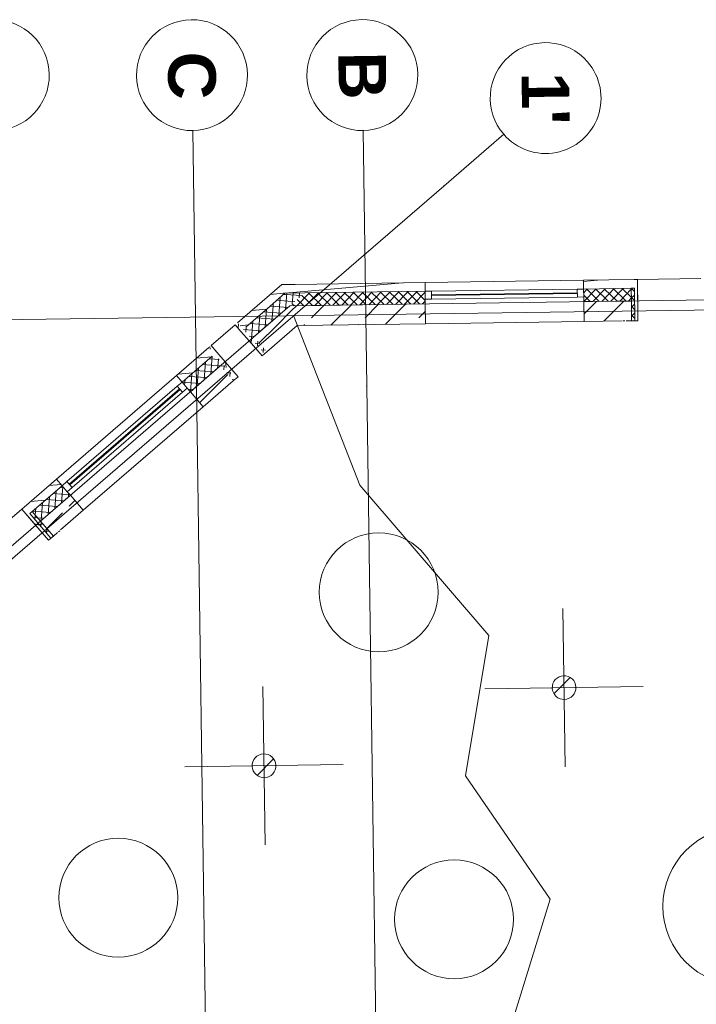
# Model space of a CAD drawing. Extents: x -22247 to 417655, y -187892 to 17509.
# Tile 28 of 62: x -9960 to -1421, y 5081 to 17509. Entities that reach past the tile are written whole.
import ezdxf
from ezdxf.lldxf.tags import DXFTag

# ---------------------------------------------------------------- set-up
doc = ezdxf.new("R2010")
doc.units = 0
doc.header["$LTSCALE"] = 50
for name, color, linetype, lineweight in [('02 Raster Gebäude', 7, 'Continuous', 25), ('20 Außenwände', 7, 'Continuous', 25), ('20 Dach Stb-Decke', 7, 'Continuous', 25), ('20 Stützen', 7, 'Continuous', 25)]:
    doc.layers.add(name, color=color, linetype=linetype, lineweight=lineweight)
doc.styles.add('ERSTELLTER_STIL_1', font='txt')
tags = doc.linetypes.add('Raster', pattern=[0.8, 0.4, -0.2, 0, -0.2]).pattern_tags.tags
tags[10:11] = [DXFTag(74, 4), DXFTag(75, 0), DXFTag(340, '0'), DXFTag(46, 1.0), DXFTag(50, 0.0), DXFTag(44, 0.0), DXFTag(45, 0.0)]
tags[8:9] = [DXFTag(74, 4), DXFTag(75, 0), DXFTag(340, '0'), DXFTag(46, 1.0), DXFTag(50, 0.0), DXFTag(44, 0.0), DXFTag(45, 0.0)]
tags[6:7] = [DXFTag(74, 4), DXFTag(75, 0), DXFTag(340, '0'), DXFTag(46, 1.0), DXFTag(50, 0.0), DXFTag(44, 0.0), DXFTag(45, 0.0)]
tags[4:5] = [DXFTag(74, 4), DXFTag(75, 0), DXFTag(340, '0'), DXFTag(46, 1.0), DXFTag(50, 0.0), DXFTag(44, 0.0), DXFTag(45, 0.0)]
tags = doc.linetypes.add('Strichpunktlinie', pattern=[1.340556, 0.705556, -0.352778, 0, -0.282222]).pattern_tags.tags
tags[10:11] = [DXFTag(74, 4), DXFTag(75, 0), DXFTag(340, '0'), DXFTag(46, 1.0), DXFTag(50, 0.0), DXFTag(44, 0.0), DXFTag(45, 0.0)]
tags[8:9] = [DXFTag(74, 4), DXFTag(75, 0), DXFTag(340, '0'), DXFTag(46, 1.0), DXFTag(50, 0.0), DXFTag(44, 0.0), DXFTag(45, 0.0)]
tags[6:7] = [DXFTag(74, 4), DXFTag(75, 0), DXFTag(340, '0'), DXFTag(46, 1.0), DXFTag(50, 0.0), DXFTag(44, 0.0), DXFTag(45, 0.0)]
tags[4:5] = [DXFTag(74, 4), DXFTag(75, 0), DXFTag(340, '0'), DXFTag(46, 1.0), DXFTag(50, 0.0), DXFTag(44, 0.0), DXFTag(45, 0.0)]
tags = doc.linetypes.add('Öffnungslinie Tür Fenster', pattern=[0.46, 0.3, -0.16]).pattern_tags.tags
tags[6:7] = [DXFTag(74, 4), DXFTag(75, 0), DXFTag(340, '0'), DXFTag(46, 1.0), DXFTag(50, 0.0), DXFTag(44, 0.0), DXFTag(45, 0.0)]
tags[4:5] = [DXFTag(74, 4), DXFTag(75, 0), DXFTag(340, '0'), DXFTag(46, 1.0), DXFTag(50, 0.0), DXFTag(44, 0.0), DXFTag(45, 0.0)]
pattern_1 = [(5, (0, 0), (-15.688, 179.315), [])]
pattern_2 = [(265.80813, (0, 0), (-79.786, 5.84774), []), (355.80813, (0, 0), (5.84774, 79.786), [])]
pattern_3 = [(45, (0, 0), (-339.411, 339.411), []), (45, (-169.7, 169.7), (-339.411, 339.411), [360, -120])]
pattern_4 = [(225.812, (0, 0), (-57.3645, 55.76122), []), (315.812, (0, 0), (55.76122, 57.3645), [])]

msp = doc.modelspace()

# ---------------------------------------------------------------- hatches: boundary and pattern name
at = {"layer": '20 Außenwände', "linetype": 'Continuous', "lineweight": 0, "ltscale": 3.71293e-05}
h = msp.add_hatch(dxfattribs=at)
h.set_pattern_fill('Holz_Vollholz_Längsholz__7F', scale=1000, style=0, pattern_type=2)
h.set_pattern_definition(pattern_1)
h.paths.add_polyline_path([(-6482, 14168), (-6653, 14165), (-6612, 14056)])
h = msp.add_hatch(dxfattribs=at)
h.set_pattern_fill('Holz_Vollholz_Längsholz__7F', scale=1000, style=0, pattern_type=2)
h.set_pattern_definition(pattern_1)
h.paths.add_polyline_path([(-6612, 14056), (-4843, 14081), (-4844, 14191), (-6482, 14168)])
h = msp.add_hatch(dxfattribs=at)
h.set_pattern_fill('Holz_Vollholz_Längsholz__7F', scale=1000, style=0, pattern_type=2)
h.set_pattern_definition(pattern_1)
h.paths.add_polyline_path([(-2205, 14229), (-2845, 14219), (-2843, 14109), (-2203, 14119)])
h = msp.add_hatch(dxfattribs=at)
h.set_pattern_fill('Holz_Vollholz_Längsholz__7F', scale=1000, style=0, pattern_type=2)
h.set_pattern_definition([(95, (-1764.79, 14234.78), (179.315, 15.69), [])])
h.paths.add_polyline_path([(-2205, 14229), (-2197, 13709), (-2157, 13709), (-2165, 14229)])
h = msp.add_hatch(dxfattribs=at)
h.set_pattern_fill('Holz_Vollholz_Längsholz__7F', scale=1000, style=0, pattern_type=2)
h.set_pattern_definition(pattern_1)
h.paths.add_polyline_path([(-7210, 13684), (-7139, 13601), (-6612, 14056), (-6783, 14054)])
h = msp.add_hatch(dxfattribs=at)
h.set_pattern_fill('Dämmung_hart_2_0009', scale=1000, style=0, pattern_type=2)
h.set_pattern_definition(pattern_2)
h.paths.add_polyline_path([(-6800, 13893), (-6551, 13897), (-6612, 14056)])
h = msp.add_hatch(dxfattribs=at)
h.set_pattern_fill('Holz_Vollholz_Längsholz__7F', scale=1000, style=0, pattern_type=2)
h.set_pattern_definition(pattern_1)
h.paths.add_polyline_path([(-6653, 14165), (-6783, 14054), (-6612, 14056)])
h = msp.add_hatch(dxfattribs=at)
h.set_pattern_fill('Dämmung_hart_2_0009', scale=1000, style=0, pattern_type=2)
h.set_pattern_definition(pattern_2)
h.paths.add_polyline_path([(-6363, 14060), (-6612, 14056), (-6551, 13897)])
h = msp.add_hatch(dxfattribs=at)
h.set_pattern_fill('Dämmung_hart_2_0009', scale=1000, style=0, pattern_type=2)
h.set_pattern_definition(pattern_4)
h.paths.add_polyline_path([(-6551, 13897), (-4841, 13921), (-4843, 14081), (-6363, 14060)])
h = msp.add_hatch(dxfattribs=at)
h.set_pattern_fill('Dämmung_hart_2_0009', scale=1000, style=0, pattern_type=2)
h.set_pattern_definition(pattern_4)
h.paths.add_polyline_path([(-2243, 14118), (-2843, 14109), (-2841, 13950), (-2241, 13958)])
h = msp.add_hatch(dxfattribs=at)
h.set_pattern_fill('Dämmung_hart_2_0009', scale=1000, style=0, pattern_type=2)
h.set_pattern_definition(pattern_4)
h.paths.add_polyline_path([(-2243, 14118), (-2237, 13708), (-2197, 13709), (-2203, 14119)])
h = msp.add_hatch(dxfattribs=at)
h.set_pattern_fill('Beton_Stahlbeton_0009', scale=1000, style=0, pattern_type=2)
h.set_pattern_definition(pattern_3)
h.paths.add_polyline_path([(-6457, 13648), (-4837, 13671), (-4841, 13921), (-6162, 13902)])
h = msp.add_hatch(dxfattribs=at)
h.set_pattern_fill('Beton_Stahlbeton_0009', scale=1000, style=0, pattern_type=2)
h.set_pattern_definition(pattern_3)
h.paths.add_polyline_path([(-2841, 13950), (-2837, 13700), (-2356, 13706), (-2357, 13736), (-2308, 13737), (-2307, 13707), (-2237, 13708), (-2241, 13958)])
h = msp.add_hatch(dxfattribs=at)
h.set_pattern_fill('Dämmung_hart_2_0009', scale=1000, style=0, pattern_type=2)
h.set_pattern_definition(pattern_2)
h.paths.add_polyline_path([(-7108, 13627), (-7004, 13506), (-6551, 13897), (-6800, 13893)])
h = msp.add_hatch(dxfattribs=at)
h.set_pattern_fill('Beton_Stahlbeton_0009', scale=1000, style=0, pattern_type=2)
h.set_pattern_definition(pattern_3)
h.paths.add_polyline_path([(-6551, 13897), (-6845, 13643), (-6457, 13648)])
h = msp.add_hatch(dxfattribs=at)
h.set_pattern_fill('Beton_Stahlbeton_0009', scale=1000, style=0, pattern_type=2)
h.set_pattern_definition(pattern_3)
h.paths.add_polyline_path([(-6162, 13902), (-6551, 13897), (-6457, 13648)])
h = msp.add_hatch(dxfattribs=at)
h.set_pattern_fill('Holz_Vollholz_Längsholz__7F', scale=1000, style=0, pattern_type=2)
h.set_pattern_definition([(85, (-7392.06, 13527.52), (-179.315, 15.69), [])])
h.paths.add_polyline_path([(-7210, 13684), (-7241, 13658), (-6901, 13265), (-6871, 13291)])
h = msp.add_hatch(dxfattribs=at)
h.set_pattern_fill('Holz_Vollholz_Längsholz__7F', scale=1000, style=0, pattern_type=2)
h.set_pattern_definition([(85, (-7392.06, 13527.52), (-179.315, 15.69), [])])
h.paths.add_polyline_path([(-7210, 13684), (-7241, 13658), (-6901, 13265), (-6871, 13291)])
h = msp.add_hatch(dxfattribs=at)
h.set_pattern_fill('Beton_Stahlbeton_0009', scale=1000, style=0, pattern_type=2)
h.set_pattern_definition(pattern_3)
h.paths.add_polyline_path([(-2310, 13734), (-2354, 13733), (-2353, 13709), (-2343, 13715), (-2343, 13707), (-2321, 13707), (-2321, 13715), (-2310, 13710)])
h = msp.add_hatch(dxfattribs=at)
h.set_pattern_fill('Dämmung_hart_2_0009', scale=1000, style=0, pattern_type=2)
h.set_pattern_definition(pattern_2)
h.paths.add_polyline_path([(-7108, 13627), (-7139, 13601), (-6871, 13291), (-6840, 13317)])
h = msp.add_hatch(dxfattribs=at)
h.set_pattern_fill('Dämmung_hart_2_0009', scale=1000, style=0, pattern_type=2)
h.set_pattern_definition(pattern_2)
h.paths.add_polyline_path([(-7108, 13627), (-7139, 13601), (-6871, 13291), (-6840, 13317)])
h = msp.add_hatch(dxfattribs=at)
h.set_pattern_fill('Beton_Stahlbeton_0009', scale=1000, style=0, pattern_type=2)
h.set_pattern_definition(pattern_3)
h.paths.add_polyline_path([(-7004, 13506), (-6840, 13317), (-6457, 13648), (-6845, 13643)])
h = msp.add_hatch(dxfattribs=at)
h.set_pattern_fill('Holz_Vollholz_Längsholz__7F', scale=1000, style=0, pattern_type=2)
h.set_pattern_definition(pattern_1)
h.paths.add_polyline_path([(-7574, 13371), (-7983, 13017), (-7911, 12934), (-7502, 13287)])
h = msp.add_hatch(dxfattribs=at)
h.set_pattern_fill('Holz_Vollholz_Längsholz__7F', scale=1000, style=0, pattern_type=2)
h.set_pattern_definition([(95, (-7392.06, 13527.52), (179.315, 15.69), [])])
h.paths.add_polyline_path([(-7574, 13371), (-7234, 12977), (-7204, 13003), (-7543, 13397)])
h = msp.add_hatch(dxfattribs=at)
h.set_pattern_fill('Holz_Vollholz_Längsholz__7F', scale=1000, style=0, pattern_type=2)
h.set_pattern_definition([(95, (-7392.06, 13527.52), (179.315, 15.69), [])])
h.paths.add_polyline_path([(-7574, 13371), (-7234, 12977), (-7204, 13003), (-7543, 13397)])
h = msp.add_hatch(dxfattribs=at)
h.set_pattern_fill('Dämmung_hart_2_0009', scale=1000, style=0, pattern_type=2)
h.set_pattern_definition(pattern_2)
h.paths.add_polyline_path([(-7532, 13261), (-7911, 12934), (-7806, 12813), (-7428, 13140)])
h = msp.add_hatch(dxfattribs=at)
h.set_pattern_fill('Dämmung_hart_2_0009', scale=1000, style=0, pattern_type=2)
h.set_pattern_definition(pattern_2)
h.paths.add_polyline_path([(-7532, 13261), (-7264, 12951), (-7234, 12977), (-7502, 13287)])
h = msp.add_hatch(dxfattribs=at)
h.set_pattern_fill('Dämmung_hart_2_0009', scale=1000, style=0, pattern_type=2)
h.set_pattern_definition(pattern_2)
h.paths.add_polyline_path([(-7532, 13261), (-7264, 12951), (-7234, 12977), (-7502, 13287)])
h = msp.add_hatch(dxfattribs=at)
h.set_pattern_fill('Beton_Stahlbeton_0009', scale=1000, style=0, pattern_type=2)
h.set_pattern_definition(pattern_3)
h.paths.add_polyline_path([(-7806, 12813), (-7643, 12624), (-7264, 12951), (-7428, 13140)])
h = msp.add_hatch(dxfattribs=at)
h.set_pattern_fill('Holz_Vollholz_Längsholz__7F', scale=1000, style=0, pattern_type=2)
h.set_pattern_definition(pattern_1)
h.paths.add_polyline_path([(-9905, 11358), (-9833, 11275), (-9425, 11627), (-9497, 11710)])
h = msp.add_hatch(dxfattribs=at)
h.set_pattern_fill('Dämmung_hart_2_0009', scale=1000, style=0, pattern_type=2)
h.set_pattern_definition(pattern_2)
h.paths.add_polyline_path([(-9803, 11301), (-9698, 11180), (-9320, 11506), (-9425, 11627)])
h = msp.add_hatch(dxfattribs=at)
h.set_pattern_fill('Beton_Stahlbeton_0009', scale=1000, style=0, pattern_type=2)
h.set_pattern_definition(pattern_3)
h.paths.add_polyline_path([(-9320, 11506), (-9698, 11180), (-9535, 10990), (-9482, 11036), (-9501, 11059), (-9464, 11091), (-9445, 11068), (-9157, 11317)])
h = msp.add_hatch(dxfattribs=at)
h.set_pattern_fill('Holz_Vollholz_Längsholz__7F', scale=1000, style=0, pattern_type=2)
h.set_pattern_definition([(166.616, (-10238.02, 11070.24), (41.665, 175.11), [])])
h.paths.add_polyline_path([(-9905, 11358), (-9935, 11332), (-9595, 10938), (-9565, 10964)])
h = msp.add_hatch(dxfattribs=at)
h.set_pattern_fill('Dämmung_hart_2_0009', scale=1000, style=0, pattern_type=2)
h.set_pattern_definition(pattern_2)
h.paths.add_polyline_path([(-9803, 11301), (-9833, 11275), (-9565, 10964), (-9535, 10990)])
h = msp.add_hatch(dxfattribs=at)
h.set_pattern_fill('Beton_Stahlbeton_0009', scale=1000, style=0, pattern_type=2)
h.set_pattern_definition(pattern_3)
h.paths.add_polyline_path([(-9497, 11058), (-9481, 11040), (-9477, 11051), (-9472, 11045), (-9455, 11059), (-9460, 11066), (-9449, 11068), (-9465, 11087)])
at = {"layer": '20 Stützen', "linetype": 'Continuous', "lineweight": 0, "ltscale": 3.71293e-05}
h = msp.add_hatch(dxfattribs=at)
h.set_pattern_fill('Beton_Stahlbeton_0009', scale=1000, style=0, pattern_type=2)
h.set_pattern_definition(pattern_3)
h.paths.add_polyline_path([(-3067, 9227, 0.414214), (-3238, 9101, 0.414214), (-3112, 8931, 0.414214), (-2941, 9056, 0.414214)])
h = msp.add_hatch(dxfattribs=at)
h.set_pattern_fill('Beton_Stahlbeton_0009', scale=1000, style=0, pattern_type=2)
h.set_pattern_definition(pattern_3)
h.paths.add_polyline_path([(-6854, 8240, 0.414214), (-7025, 8114, 0.414214), (-6899, 7943, 0.414214), (-6729, 8069, 0.414214)])

# ---------------------------------------------------------------- linework, layer by layer
at = {"layer": '02 Raster Gebäude', "color": 1, "linetype": 'Raster', "lineweight": 18, "ltscale": 0.000188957, "true_color": 0xf50000}
for p, q in [((-7730, 12885), (-7776, 16109)), ((-5580, 12885), (-5626, 16109)), ((-4609, 15409), (-3852, 16062)), ((-4609, 15409), (-20260, 1895)), ((13787, 14060), (-19794, 13584)), ((-7209, -23907), (-7730, 12885)), ((-5056, -24139), (-5580, 12885))]:
    msp.add_line(p, q, dxfattribs=at)
at = {"layer": '02 Raster Gebäude', "color": 1, "linetype": 'Continuous', "lineweight": 18, "ltscale": 0.000188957, "true_color": 0xf50000}
for points in [[(-10296, 17508, 1), (-10276, 16109, 1)], [(-7796, 17508, 1), (-7776, 16109, 1)], [(-5646, 17509, 1), (-5626, 16109, 1)], [(-3852, 16062, 1), (-2793, 16977, 1)]]:
    msp.add_lwpolyline(points, format="xyb", close=True, dxfattribs=at)
at = {"layer": '02 Raster Gebäude', "color": 1, "linetype": 'Strichpunktlinie', "lineweight": 18, "ltscale": 0.000188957, "true_color": 0xf50000}
for points in [[(-6504, 13773), (-5668, 11632), (-4038, 9736), (-4335, 7965), (-3265, 6409), (-3777, 4746), (-3279, 3148), (-3244, 649)], [(-3104, 10079), (-3075, 8079)], [(-6891, 9091), (-6863, 7092)], [(-4090, 9065), (-2090, 9093)], [(-7877, 8077), (-5877, 8106)]]:
    msp.add_lwpolyline(points, dxfattribs=at)
at = {"layer": '02 Raster Gebäude', "color": 1, "linetype": 'Raster', "lineweight": 18, "ltscale": 0.000188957, "true_color": 0xf50000}
for p in [(-4609, 15409), (-4609, 15409), (-7730, 12885), (-7730, 12885), (-5580, 12885), (-5580, 12885)]:
    msp.add_point(p, dxfattribs=at)
at = {"layer": '20 Außenwände', "color": 7, "linetype": 'Continuous', "lineweight": 13, "ltscale": 3.71293e-05}
for p, q in [((-4844, 14191), (-2845, 14219)), ((-4844, 14191), (-4843, 14081)), ((-4844, 14191), (-4843, 14081)), ((-2845, 14219), (-2843, 14109)), ((-2845, 14219), (-2843, 14109)), ((-2205, 14229), (-2165, 14229)), ((-2157, 13709), (-2165, 14229)), ((-2165, 14229), (-2163, 14119)), ((-6612, 14056), (-6800, 13893)), ((-6363, 14060), (-6612, 14056)), ((-6363, 14060), (-6612, 14056)), ((-4843, 14081), (-6363, 14060)), ((-4763, 14082), (-4843, 14081)), ((-4843, 14081), (-4841, 13981)), ((-4843, 14081), (-4841, 13981)), ((-4843, 14081), (-4841, 13981)), ((-2923, 14108), (-4763, 14082)), ((-4761, 13982), (-4763, 14082)), ((-2922, 14063), (-4762, 14037)), ((-4762, 14027), (-2922, 14053)), ((-2843, 14109), (-2923, 14108)), ((-2923, 14108), (-2922, 14008)), ((-2243, 14118), (-2843, 14109)), ((-2843, 14109), (-2842, 14009)), ((-2843, 14109), (-2842, 14009)), ((-2843, 14109), (-2842, 14009)), ((-2243, 14118), (-2203, 14119)), ((-2243, 14118), (-2241, 13958)), ((-2197, 13709), (-2203, 14119)), ((-2203, 14119), (-2197, 13709)), ((-2163, 14119), (-2161, 13959)), ((-4841, 13921), (-6162, 13902)), ((-4841, 13981), (-4761, 13982)), ((-4841, 13981), (-4841, 13921)), ((-4841, 13981), (-4841, 13921)), ((-4841, 13921), (-4837, 13671)), ((-4841, 13921), (-4837, 13671)), ((-4761, 13982), (-2922, 14008)), ((-2922, 14008), (-2842, 14009)), ((-2842, 14009), (-2841, 13950)), ((-2842, 14009), (-2841, 13950)), ((-2241, 13958), (-2841, 13950)), ((-2841, 13950), (-2837, 13700)), ((-2841, 13950), (-2837, 13700)), ((-2241, 13958), (-2237, 13708)), ((-2161, 13959), (-2157, 13709)), ((-6800, 13893), (-7108, 13627)), ((-6551, 13897), (-6845, 13643)), ((-6162, 13902), (-6551, 13897)), ((-6162, 13902), (-6551, 13897)), ((-4837, 13671), (-2837, 13700)), ((-2237, 13708), (-2197, 13709)), ((-2157, 13709), (-2237, 13708)), ((-2197, 13709), (-2157, 13709)), ((-7543, 13397), (-7241, 13658)), ((-7241, 13658), (-7169, 13575)), ((-7169, 13575), (-7064, 13454)), ((-6845, 13643), (-7004, 13506)), ((-7064, 13454), (-6901, 13265)), ((-7543, 13397), (-7472, 13314)), ((-7472, 13314), (-7367, 13192)), ((-6901, 13265), (-6840, 13317)), ((-7532, 13261), (-7911, 12934)), ((-7367, 13192), (-7204, 13003)), ((-7428, 13140), (-7806, 12813)), ((-9497, 11710), (-7983, 13017)), ((-7983, 13017), (-7911, 12934)), ((-7983, 13017), (-7911, 12934)), ((-7911, 12934), (-7971, 12882)), ((-7911, 12934), (-7846, 12859)), ((-7911, 12934), (-7846, 12859)), ((-7911, 12934), (-7846, 12859)), ((-7204, 13003), (-7264, 12951)), ((-7971, 12882), (-9364, 11679)), ((-7942, 12848), (-9335, 11645)), ((-9328, 11638), (-7936, 12840)), ((-9299, 11604), (-7906, 12806)), ((-7971, 12882), (-7906, 12806)), ((-7906, 12806), (-7846, 12859)), ((-7846, 12859), (-7806, 12813)), ((-7846, 12859), (-7806, 12813)), ((-7806, 12813), (-7643, 12624)), ((-7806, 12813), (-7643, 12624)), ((-9157, 11317), (-7643, 12624)), ((-9497, 11710), (-9425, 11627)), ((-9497, 11710), (-9425, 11627)), ((-9425, 11627), (-9803, 11301)), ((-9364, 11679), (-9425, 11627)), ((-9425, 11627), (-9359, 11551)), ((-9425, 11627), (-9359, 11551)), ((-9425, 11627), (-9359, 11551)), ((-9299, 11604), (-9364, 11679)), ((-9359, 11551), (-9299, 11604)), ((-9320, 11506), (-9698, 11180)), ((-9359, 11551), (-9320, 11506)), ((-9359, 11551), (-9320, 11506)), ((-9320, 11506), (-9157, 11317)), ((-9320, 11506), (-9157, 11317)), ((-9905, 11358), (-9935, 11332)), ((-9595, 10938), (-9935, 11332)), ((-9935, 11332), (-9863, 11248)), ((-9863, 11248), (-9759, 11127)), ((-9803, 11301), (-9833, 11275)), ((-9565, 10964), (-9833, 11275)), ((-9833, 11275), (-9565, 10964)), ((-9803, 11301), (-9698, 11180)), ((-9759, 11127), (-9595, 10938)), ((-9698, 11180), (-9535, 10990)), ((-9595, 10938), (-9535, 10990)), ((-9565, 10964), (-9595, 10938)), ((-9535, 10990), (-9565, 10964))]:
    msp.add_line(p, q, dxfattribs=at)
at = {"layer": '20 Außenwände', "color": 7, "linetype": 'Öffnungslinie Tür Fenster', "lineweight": 13, "ltscale": 3.71293e-05}
for p, q in [((-2165, 14229), (-1365, 14240)), ((-2165, 14229), (-2163, 14119)), ((-2163, 14119), (-2161, 13959)), ((-2161, 13959), (-2157, 13709)), ((-2157, 13709), (-2237, 13708)), ((-7543, 13397), (-7241, 13658)), ((-7241, 13658), (-7169, 13575)), ((-7169, 13575), (-7064, 13454)), ((-7064, 13454), (-6901, 13265)), ((-7543, 13397), (-7472, 13314)), ((-7472, 13314), (-7367, 13192)), ((-6901, 13265), (-6840, 13317)), ((-7367, 13192), (-7204, 13003)), ((-7204, 13003), (-7264, 12951)), ((-9935, 11332), (-10541, 10809)), ((-9935, 11332), (-9863, 11248)), ((-9863, 11248), (-9759, 11127)), ((-9759, 11127), (-9595, 10938)), ((-9595, 10938), (-9535, 10990))]:
    msp.add_line(p, q, dxfattribs=at)
at = {"layer": '20 Außenwände', "color": 7, "linetype": 'Continuous', "lineweight": 13, "ltscale": 3.71293e-05}
for points in [[(-6653, 14165), (-6482, 14168)], [(-4844, 14191), (-6482, 14168)], [(-2205, 14229), (-2845, 14219)], [(-6653, 14165), (-7210, 13684)], [(-6457, 13648), (-4837, 13671)], [(-2837, 13700), (-2356, 13706)], [(-2343, 13707), (-2321, 13707)], [(-2307, 13707), (-2237, 13708)], [(-6840, 13317), (-6457, 13648)], [(-7574, 13371), (-7983, 13017)], [(-7643, 12624), (-7264, 12951)], [(-9497, 11710), (-9905, 11358)], [(-9445, 11068), (-9157, 11317)], [(-9535, 10990), (-9482, 11036)], [(-9472, 11045), (-9455, 11059)]]:
    msp.add_lwpolyline(points, dxfattribs=at)
at = {"layer": '20 Dach Stb-Decke', "color": 7, "linetype": 'Öffnungslinie Tür Fenster', "lineweight": 13, "ltscale": 3.71293e-05}
msp.add_lwpolyline([(-17271, -218), (-17142, -9322), (-14878, -23921), (-946, -25431), (4855, -8760), (7105, 5150), (6979, 14089), (-6551, 13897), (-15220, 6412)], close=True, dxfattribs=at)
for points in [[(-4679, 10282, 1), (-6179, 10282, 1)], [(157, 6318, 1), (-1843, 6318, 1)], [(-7966, 6427, 1), (-9466, 6427, 1)], [(-3728, 6154, 1), (-5228, 6154, 1)]]:
    msp.add_lwpolyline(points, format="xyb", close=True, dxfattribs=at)
at = {"layer": '20 Stützen', "color": 7, "linetype": 'Continuous', "lineweight": 13, "ltscale": 3.71293e-05}
for points in [[(-3067, 9227, 0.414214), (-3238, 9101, 0.414214), (-3112, 8931, 0.414214), (-2941, 9056, 0.414214)], [(-6854, 8240, 0.414214), (-7025, 8114, 0.414214), (-6899, 7943, 0.414214), (-6729, 8069, 0.414214)]]:
    msp.add_lwpolyline(points, format="xyb", close=True, dxfattribs=at)

# ---------------------------------------------------------------- texts
at = {"layer": '02 Raster Gebäude', "color": 1, "lineweight": 18, "ltscale": 0.000188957, "true_color": 0xf50000, "char_height": 600, "attachment_point": 1, "rotation": 270.812, "style": 'ERSTELLTER_STIL_1'}
for s, insert in [('\\A1;{\\fArial|b1|i0|c0|p0;\\W1;C}', (-7490, 17110)), ('\\A1;{\\fArial|b1|i0|c0|p0;\\W1;B}', (-5340, 17110)), ("\\A1;{\\fArial|b1|i0|c0|p0;\\W1;1'}", (-3027, 16850))]:
    msp.add_mtext(s, dxfattribs=dict(at, insert=insert))

doc.saveas('drawing.dxf')
